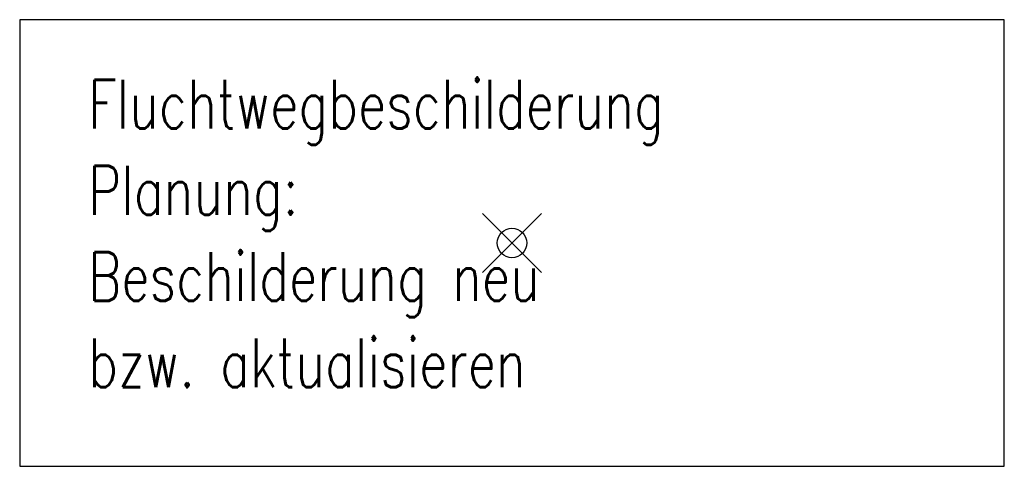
# Model space of a CAD drawing. Extents: x 30 to 188, y -145 to 605.
# Tile 15 of 23: x 113.84 to 117.19, y 25.98 to 27.5. Entities that reach past the tile are written whole.
import ezdxf

# ---------------------------------------------------------------- set-up
doc = ezdxf.new("R2010")
doc.units = 0
doc.header["$LTSCALE"] = 0.0125
doc.header["$PDMODE"] = 35
doc.header["$PDSIZE"] = 0.1
doc.layers.add('Masznahmen', color=7, linetype='Continuous')
doc.styles.add('romans-07', font='Romans.shx', dxfattribs={"width": 0.75})

msp = doc.modelspace()

# ---------------------------------------------------------------- linework, layer by layer
at = {"layer": 'Masznahmen', "linetype": 'Continuous', "ltscale": 2.4384}
for p, q in [((113.8428, 27.4959), (113.8428, 25.9763)), ((117.1938, 27.4959), (113.8428, 27.4959)), ((117.1938, 25.9763), (117.1938, 27.4959)), ((113.8428, 25.9763), (117.1938, 25.9763))]:
    msp.add_line(p, q, dxfattribs=at)
msp.add_point((115.5183, 26.7361), dxfattribs=at)

# ---------------------------------------------------------------- texts
at = {"layer": 'Masznahmen', "linetype": 'Continuous', "ltscale": 2.4384, "style": 'romans-07', "width": 0.75}
for s, p in [('Fluchtwegbeschilderung', (114.0766, 27.1257)), ('Planung:', (114.0766, 26.8323)), ('Beschilderung neu', (114.0766, 26.5388)), ('bzw. aktualisieren', (114.0766, 26.2453))]:
    msp.add_text(s, height=0.166, dxfattribs=at).set_placement(p)

doc.saveas('drawing.dxf')
